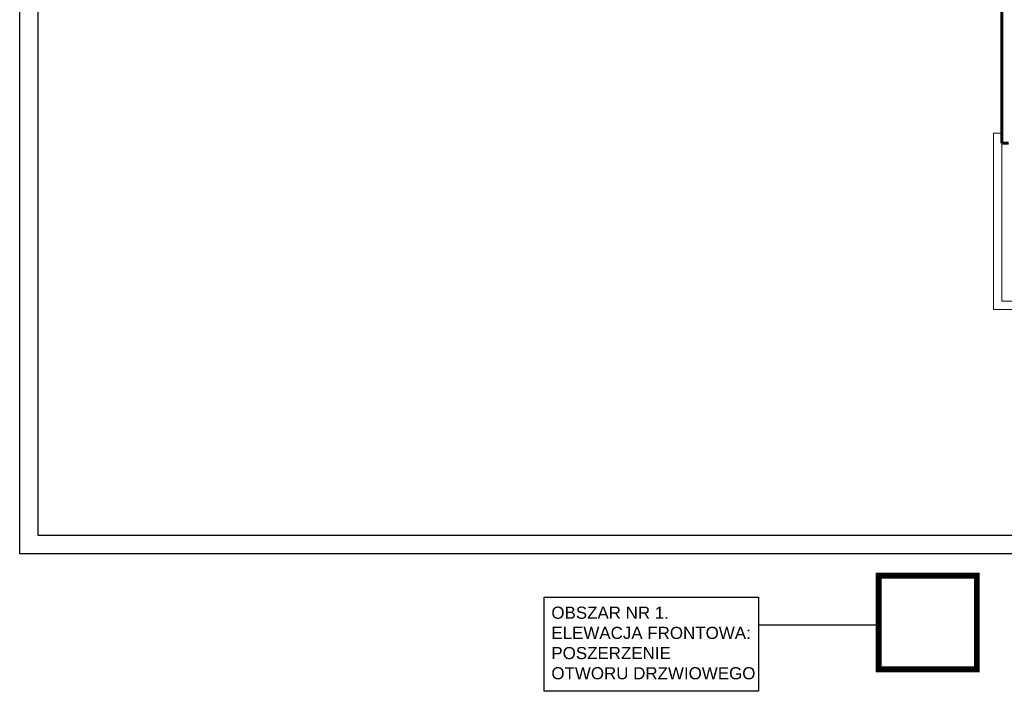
# Model space of a CAD drawing. Header units: millimetres. Extents: x -29041 to 64500, y 110629 to 283923.
# Tile 27 of 49: x -5901 to 23348, y 160135 to 180101. Entities that reach past the tile are written whole.
import ezdxf

# ---------------------------------------------------------------- set-up
doc = ezdxf.new("R2010")
doc.units = ezdxf.units.MM
doc.linetypes.add('DASHED', pattern=[0.75, 0.5, -0.25])
doc.layers.add('A_18-opisy', color=7, linetype='Continuous', lineweight=9, true_color=0x0000db)
doc.layers.add('ISTN_PRZEKROJOWA', color=7, linetype='Continuous', lineweight=60)
doc.layers.add('ISTN_WIDOKOWA', color=7, linetype='Continuous', lineweight=13)
doc.layers.add('LC_Rzutnia', color=7, linetype='Continuous')
doc.layers.add('NIE do druku', color=215, linetype='Continuous', plot=False)
doc.styles.get("Standard").update_dxf_attribs({"font": 'arial.ttf'})

msp = doc.modelspace()

# ---------------------------------------------------------------- linework, layer by layer
at = {"layer": 'A_18-opisy', "linetype": 'DASHED', "ltscale": 3, "const_width": 173.77095}
msp.add_lwpolyline([(19617.42393, 163575.0093), (22531.07063, 163575.0093), (22531.07063, 160788.24185), (19617.42393, 160788.24185)], close=True, dxfattribs=at)
at = {"layer": 'A_18-opisy', "lineweight": 30, "ltscale": 3}
msp.add_lwpolyline([(9676.22319, 162936.64687), (16047.29625, 162936.64687), (16047.29625, 160135.40177), (9676.22319, 160135.40177)], close=True, dxfattribs=at)
msp.add_lwpolyline([(16047.29625, 162115.77007), (19617.42393, 162115.77007)], dxfattribs=at)
at = {"layer": 'ISTN_PRZEKROJOWA'}
for p in [(23272.73327, 182252.34917), (23472.73327, 176432.34917)]:
    msp.add_line(p, (23272.73327, 176432.34917), dxfattribs=at)
at = {"layer": 'ISTN_WIDOKOWA'}
for p, q in [((23022.73327, 176732.34917), (23022.73327, 171482.34917)), ((23272.73327, 176732.34917), (23022.73327, 176732.34917)), ((23272.73327, 176432.34917), (23272.73327, 171732.34917)), ((23272.73327, 171732.34917), (23522.73327, 171732.34917)), ((25872.73327, 171732.34917), (23272.73327, 171732.34917)), ((23022.73327, 171482.34917), (25872.73327, 171482.34917))]:
    msp.add_line(p, q, dxfattribs=at)
at = {"layer": 'LC_Rzutnia', "lineweight": 30}
msp.add_lwpolyline([(-5355.79639, 206701.39254), (55359.83371, 206701.39254), (55359.83371, 164763.60218), (-5355.79639, 164763.60218)], close=True, dxfattribs=at)
at = {"layer": 'NIE do druku', "lineweight": 30}
msp.add_lwpolyline([(-5900.99506, 207246.5912), (55905.03237, 207246.5912), (55905.03237, 164218.40352), (-5900.99506, 164218.40352)], close=True, dxfattribs=at)

# ---------------------------------------------------------------- texts
at = {"layer": 'A_18-opisy', "linetype": 'DASHED', "ltscale": 3, "insert": (9892.86208, 162652.89016), "char_height": 360, "width": 5768.0307692, "attachment_point": 1}
msp.add_mtext('\\pxql;OBSZAR NR 1.\\PELEWACJA FRONTOWA: \\PPOSZERZENIE \\POTWORU DRZWIOWEGO ', dxfattribs=at)

doc.saveas('drawing.dxf')
